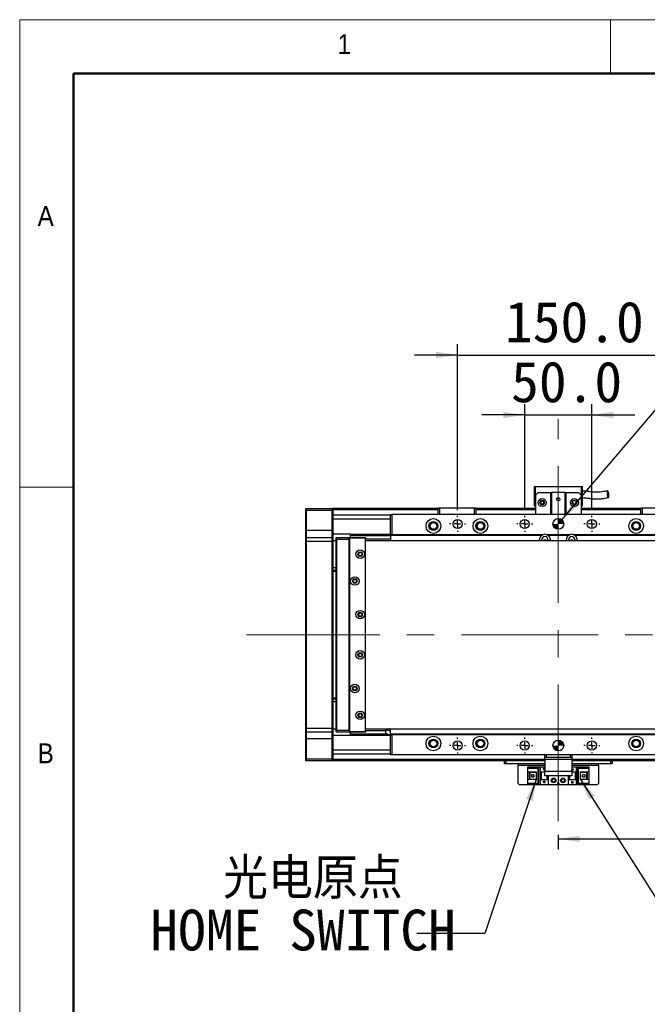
# Model space of a CAD drawing. Header units: millimetres. Extents: x 40 to 3320, y 40 to 2336.
# Tile 3 of 11: x 40 to 507, y 1603 to 2336. Entities that reach past the tile are written whole.
import ezdxf

# ---------------------------------------------------------------- set-up
doc = ezdxf.new("R2010")
doc.units = ezdxf.units.MM
doc.header["$LTSCALE"] = 8
doc.linetypes.add('CENTERX2', pattern=[20.32, 12.7, -2.54, 2.54, -2.54])
doc.layers.add('DIMNS', color=7, linetype='Continuous')
doc.styles.add('SLDTEXTSTYLE0', font='Gothic.ttf', dxfattribs={"width": 0.913})
doc.styles.add('SLDTEXTSTYLE10', font='txt')
doc.styles.add('SLDTEXTSTYLE7', font='txt')
doc.styles.add('SLDTEXTSTYLE9', font='txt', dxfattribs={"bigfont": 'bigfont'})
doc.dimstyles.new('SLDDIMSTYLE0', dxfattribs={"dimtxt": 30.4, "dimasz": 16, "dimexe": 0, "dimexo": 0.0625, "dimgap": 7.6, "dimtad": 2, "dimdec": 1, "dimrnd": 1e-09, "dimzin": 4, "dimdsep": 46, "dimtxsty": 'SLDTEXTSTYLE7', "dimsah": 1, "dimcen": 0.09, "dimadec": 0, "dimazin": 1, "dimtfac": 1, "dimtdec": 1, "dimtmove": 0, "dimatfit": 0, "dimfxl": 0, "dimfrac": 2, "dimtolj": 1, "dimtzin": 12, "dimarcsym": 0})
doc.dimstyles.new('SLDDIMSTYLE1', dxfattribs={"dimtxt": 30.4, "dimasz": 16, "dimexe": 0, "dimexo": 0.0625, "dimgap": 7.6, "dimtad": 2, "dimdec": 1, "dimrnd": 1e-09, "dimzin": 4, "dimdsep": 46, "dimtxsty": 'SLDTEXTSTYLE7', "dimsah": 1, "dimcen": 0.09, "dimadec": 0, "dimazin": 1, "dimtfac": 1, "dimtdec": 1, "dimtofl": 0, "dimtmove": 0, "dimatfit": 3, "dimfxl": 0, "dimfrac": 2, "dimtolj": 1, "dimtzin": 12, "dimarcsym": 0})
doc.dimstyles.new('SLDDIMSTYLE3', dxfattribs={"dimtxt": 0.18, "dimasz": 16, "dimexe": 0, "dimexo": 0.0625, "dimgap": 0, "dimtad": 0, "dimtih": 1, "dimtoh": 1, "dimdec": 0, "dimrnd": 1e-09, "dimzin": 0, "dimdsep": 46, "dimtxsty": 'Standard', "dimsah": 1, "dimcen": 0.09, "dimadec": 0, "dimazin": 0, "dimtfac": 16, "dimtdec": 0, "dimtofl": 0, "dimtmove": 0, "dimatfit": 3, "dimfxl": 0, "dimfrac": 2, "dimtolj": 1, "dimtzin": 0, "dimarcsym": 0})
doc.dimstyles.new('SLDDIMSTYLE5', dxfattribs={"dimtxt": 30.4, "dimasz": 16, "dimexe": 0, "dimexo": 0.0625, "dimgap": 7.6, "dimtad": 0, "dimtih": 1, "dimtoh": 1, "dimdec": 1, "dimrnd": 1e-09, "dimzin": 4, "dimdsep": 46, "dimtxsty": 'SLDTEXTSTYLE7', "dimsah": 1, "dimcen": 0, "dimadec": 0, "dimazin": 1, "dimtfac": 1, "dimtdec": 1, "dimtofl": 0, "dimtmove": 0, "dimatfit": 3, "dimfxl": 0, "dimfrac": 2, "dimtolj": 1, "dimtzin": 12, "dimarcsym": 0})

# ---------------------------------------------------------------- blocks, each defined once
blk = doc.blocks.new('_D_17')
at = {"layer": 'DIMNS'}
for p, q in [((416.06, 1970.69), (416.06, 2049.68)), ((466.06, 1970.69), (466.06, 2049.68)), ((416.06, 2041.68), (384.06, 2041.68)), ((416.06, 2041.68), (466.06, 2041.68)), ((466.06, 2041.68), (498.06, 2041.68))]:
    blk.add_line(p, q, dxfattribs=at)
for points in [[(416.06, 2041.68), (400.06, 2044.08), (400.06, 2039.28)], [(466.06, 2041.68), (482.06, 2039.28), (482.06, 2044.08)]]:
    blk.add_solid(points, dxfattribs=at)
at = {"layer": 'DIMNS', "insert": (405.91, 2081.57), "char_height": 30.4, "attachment_point": 1, "style": 'SLDTEXTSTYLE7'}
blk.add_mtext('50.0', dxfattribs=at)
blk = doc.blocks.new('_D_18')
at = {"layer": 'DIMNS'}
for p, q in [((366.06, 1970.69), (366.06, 2094.31)), ((516.06, 1970.69), (516.06, 2094.31)), ((366.06, 2086.31), (334.06, 2086.31)), ((366.06, 2086.31), (516.06, 2086.31)), ((516.06, 2086.31), (548.06, 2086.31))]:
    blk.add_line(p, q, dxfattribs=at)
for points in [[(366.06, 2086.31), (350.06, 2088.71), (350.06, 2083.91)], [(516.06, 2086.31), (532.06, 2083.91), (532.06, 2088.71)]]:
    blk.add_solid(points, dxfattribs=at)
at = {"layer": 'DIMNS', "insert": (401.32, 2126.19), "char_height": 30.4, "attachment_point": 1, "style": 'SLDTEXTSTYLE7'}
blk.add_mtext('150.0', dxfattribs=at)
blk = doc.blocks.new('SW_SYMBOL_HOLE_DEPTH')
at = {"layer": 'DIMNS', "color": 0}
for p, q in [((0, 7000), (6400, 7000)), ((3200, 7000), (3200, 600)), ((800, 4440), (3200, 600)), ((5600, 4440), (3200, 600))]:
    blk.add_line(p, q, dxfattribs=at)
blk = doc.blocks.new('_D_19')
at = {"layer": 'DIMNS'}
for p, q in [((443.66, 1963.57), (533.79, 2069.32)), ((533.79, 2069.32), (565.79, 2069.32))]:
    blk.add_line(p, q, dxfattribs=at)
blk.add_solid([(443.66, 1963.57), (455.86, 1974.19), (452.21, 1977.3)], dxfattribs=at)
at = {"layer": 'DIMNS', "xscale": 0.004985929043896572, "yscale": 0.004985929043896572, "zscale": 0.004985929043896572}
blk.add_blockref('SW_SYMBOL_HOLE_DEPTH', (784.86, 2049.19), dxfattribs=at)
at = {"layer": 'DIMNS', "char_height": 30.4, "attachment_point": 1, "style": 'SLDTEXTSTYLE7'}
for s, insert in [('2X ', (565.79, 2084.63)), ('%%c', (622.96, 2084.34)), (' 8.0H7', (669.93, 2084.63)), (' 8.0', (829.35, 2084.63))]:
    blk.add_mtext(s, dxfattribs=dict(at, insert=insert))
blk = doc.blocks.new('_D_22')
at = {"layer": 'DIMNS'}
for p, q in [((441.06, 1729.12), (441.06, 1718.02)), ((441.06, 1726.02), (2361.06, 1726.02)), ((2361.06, 1727.57), (2361.06, 1718.02))]:
    blk.add_line(p, q, dxfattribs=at)
for points in [[(441.06, 1726.02), (457.06, 1723.62), (457.06, 1728.42)], [(2361.06, 1726.02), (2345.06, 1728.42), (2345.06, 1723.62)]]:
    blk.add_solid(points, dxfattribs=at)
at = {"layer": 'DIMNS', "insert": (1292.24, 1765.91), "char_height": 30.4, "attachment_point": 1, "style": 'SLDTEXTSTYLE7'}
blk.add_mtext('1920.0', dxfattribs=at)
blk = doc.blocks.new('SW_NOTE_8')
at = {"layer": 'DIMNS', "color": 0, "char_height": 30.4, "attachment_point": 1}
for s, insert, style in [('  光电原点', (-198.35, 56.29), 'SLDTEXTSTYLE9'), ('HOME SWITCH', (-198.35, 17.89), 'SLDTEXTSTYLE10')]:
    blk.add_mtext(s, dxfattribs=dict(at, insert=insert, style=style))
blk = doc.blocks.new('SW_CENTERMARKSYMBOL_0')
at = {"layer": 'DIMNS', "color": 0}
for p, q in [((-5.08, 0), (-5.94, 0)), ((0, 0), (-2.54, 0)), ((0, 5.08), (0, 5.94)), ((0, 0), (0, 2.54)), ((0, 0), (0, -2.54)), ((0, 0), (2.54, 0)), ((5.08, 0), (5.94, 0)), ((0, -5.08), (0, -5.94))]:
    blk.add_line(p, q, dxfattribs=at)
blk = doc.blocks.new('SW_CENTERMARKSYMBOL_1')
at = {"layer": 'DIMNS', "color": 0}
for p, q in [((-5.08, 0), (-5.94, 0)), ((0, 0), (-2.54, 0)), ((0, 5.08), (0, 5.94)), ((0, 0), (0, 2.54)), ((0, 0), (0, -2.54)), ((0, 0), (2.54, 0)), ((5.08, 0), (5.94, 0)), ((0, -5.08), (0, -5.94))]:
    blk.add_line(p, q, dxfattribs=at)
blk = doc.blocks.new('SW_CENTERMARKSYMBOL_2')
at = {"layer": 'DIMNS', "color": 0}
for p, q in [((-5.08, 0), (-5.94, 0)), ((0, 0), (-2.54, 0)), ((0, 5.08), (0, 5.94)), ((0, 0), (0, 2.54)), ((0, 0), (0, -2.54)), ((0, 0), (2.54, 0)), ((5.08, 0), (5.94, 0)), ((0, -5.08), (0, -5.94))]:
    blk.add_line(p, q, dxfattribs=at)
blk = doc.blocks.new('SW_CENTERMARKSYMBOL_4')
at = {"layer": 'DIMNS', "color": 0}
for p, q in [((-5.08, 0), (-5.94, 0)), ((0, 0), (-2.54, 0)), ((0, 5.08), (0, 5.94)), ((0, 0), (0, 2.54)), ((0, 0), (0, -2.54)), ((0, 0), (2.54, 0)), ((5.08, 0), (5.94, 0)), ((0, -5.08), (0, -5.94))]:
    blk.add_line(p, q, dxfattribs=at)
blk = doc.blocks.new('SW_CENTERMARKSYMBOL_5')
at = {"layer": 'DIMNS', "color": 0}
for p, q in [((-5.08, 0), (-5.94, 0)), ((0, 0), (-2.54, 0)), ((0, 5.08), (0, 5.94)), ((0, 0), (0, 2.54)), ((0, 0), (0, -2.54)), ((0, 0), (2.54, 0)), ((5.08, 0), (5.94, 0)), ((0, -5.08), (0, -5.94))]:
    blk.add_line(p, q, dxfattribs=at)
blk = doc.blocks.new('SW_CENTERMARKSYMBOL_6')
at = {"layer": 'DIMNS', "color": 0}
for p, q in [((-5.08, 0), (-5.94, 0)), ((0, 0), (-2.54, 0)), ((0, 5.08), (0, 5.94)), ((0, 0), (0, 2.54)), ((0, 0), (0, -2.54)), ((0, 0), (2.54, 0)), ((5.08, 0), (5.94, 0)), ((0, -5.08), (0, -5.94))]:
    blk.add_line(p, q, dxfattribs=at)
blk = doc.blocks.new('SW_DOWELSYMBOL_2')
at = {"linetype": 'Continuous', "lineweight": 18}
h = blk.add_hatch(color=0, dxfattribs=at)
edge = h.paths.add_edge_path(flags=0)
edge.add_arc((0, 0), 4, 180, 270)
edge.add_line((0, -4), (0, 0))
edge.add_line((0, 0), (-4, 0))
h = blk.add_hatch(color=0, dxfattribs=at)
edge = h.paths.add_edge_path(flags=0)
edge.add_arc((0, 0), 4, 0, 90)
edge.add_line((0, 4), (0, 0))
edge.add_line((0, 0), (4, 0))
at = {"layer": 'DIMNS', "color": 0}
blk.add_circle((0, 0), 4, dxfattribs=at)
blk = doc.blocks.new('SW_DOWELSYMBOL_3')
at = {"linetype": 'Continuous', "lineweight": 18}
h = blk.add_hatch(color=0, dxfattribs=at)
edge = h.paths.add_edge_path(flags=0)
edge.add_arc((0, 0), 4, 180, 270)
edge.add_line((0, -4), (0, 0))
edge.add_line((0, 0), (-4, 0))
h = blk.add_hatch(color=0, dxfattribs=at)
edge = h.paths.add_edge_path(flags=0)
edge.add_arc((0, 0), 4, 0, 90)
edge.add_line((0, 4), (0, 0))
edge.add_line((0, 0), (4, 0))
at = {"layer": 'DIMNS', "color": 0}
blk.add_circle((0, 0), 4, dxfattribs=at)

msp = doc.modelspace()

# ---------------------------------------------------------------- linework, layer by layer
at = {"color": 7, "linetype": 'Continuous', "lineweight": 18}
for p, q in [((3320, 2336), (40, 2336)), ((40, 2336), (40, 40)), ((480, 2296), (480, 2336)), ((80, 2296), (3280, 2296)), ((80, 2296), (80, 80)), ((80, 1988), (40, 1988))]:
    msp.add_line(p, q, dxfattribs=at)
at = {"color": 7, "linetype": 'Continuous', "lineweight": 50}
for p, q in [((3280, 2296), (80, 2296)), ((80, 2296), (80, 80))]:
    msp.add_line(p, q, dxfattribs=at)
at = {"color": 7, "linetype": 'Continuous', "lineweight": 25}
for p, q in [((423.0619673, 1988.3266009), (424.0619544, 1988.3266009)), ((423.0619673, 1988.3266009), (423.0619673, 1973.926603)), ((424.0619544, 1981.9266043), (424.0619544, 1988.3266009)), ((424.0619544, 1988.3266009), (458.0619637, 1988.3266009)), ((458.0619637, 1988.3266009), (459.0619508, 1988.3266009)), ((458.0619637, 1988.3266009), (458.0619637, 1981.9266043)), ((459.0619508, 1973.926603), (459.0619508, 1988.3266009)), ((426.0619585, 1983.9266009), (424.0619544, 1981.9266043)), ((424.0619544, 1981.9266043), (424.0619544, 1967.5266064)), ((426.0619585, 1983.9266009), (435.5619554, 1983.9266009)), ((435.5619554, 1967.5266064), (435.5619554, 1983.9266009)), ((435.5619554, 1983.9266009), (436.0619489, 1983.9266009)), ((436.0619489, 1983.9266009), (436.0619489, 1967.5266064)), ((446.0619394, 1983.9266009), (436.0619489, 1983.9266009)), ((446.0619394, 1967.5266064), (446.0619394, 1983.9266009)), ((446.0619394, 1983.9266009), (446.5619628, 1983.9266009)), ((446.5619628, 1983.9266009), (446.5619628, 1967.5266064)), ((446.5619628, 1983.9266009), (456.0619597, 1983.9266009)), ((458.0619637, 1981.9266043), (456.0619597, 1983.9266009)), ((458.0619637, 1981.9266043), (458.0619637, 1967.5266064)), ((351.5619639, 1972.226604), (351.8619541, 1972.5266017)), ((352.5619511, 1972.226604), (351.5619639, 1972.226604)), ((351.5619639, 1967.5266064), (351.5619639, 1972.226604)), ((351.8619541, 1972.5266017), (352.6862268, 1972.5266017)), ((352.5619511, 1972.226604), (352.6862268, 1972.5266017)), ((378.561974, 1972.226604), (352.5619511, 1972.226604)), ((352.5619511, 1972.226604), (352.5619511, 1967.5266064)), ((352.6862268, 1972.5266017), (378.4376983, 1972.5266017)), ((378.4376983, 1972.5266017), (379.2619709, 1972.5266017)), ((378.561974, 1972.226604), (378.4376983, 1972.5266017)), ((379.5619611, 1972.226604), (378.561974, 1972.226604)), ((378.561974, 1967.5266064), (378.561974, 1972.226604)), ((379.2619709, 1972.5266017), (379.5619611, 1972.226604)), ((379.5619611, 1972.226604), (379.5619611, 1967.5266064)), ((423.0619673, 1973.926603), (424.0619544, 1973.926603)), ((458.0619637, 1973.926603), (459.0619508, 1973.926603)), ((502.561957, 1972.226604), (502.8619472, 1972.5266017)), ((503.5619442, 1972.226604), (502.561957, 1972.226604)), ((502.561957, 1967.5266064), (502.561957, 1972.226604)), ((502.8619472, 1972.5266017), (503.6862198, 1972.5266017)), ((503.5619442, 1972.226604), (503.6862198, 1972.5266017)), ((503.5619442, 1972.226604), (503.5619442, 1967.5266064)), ((529.561967, 1972.226604), (503.5619442, 1972.226604)), ((503.6862198, 1972.5266017), (529.4376914, 1972.5266017)), ((253.0619506, 1971.726603), (253.3619408, 1972.0266006)), ((253.0619506, 1970.5266051), (253.0619506, 1971.726603)), ((253.0619506, 1970.5266051), (253.3619408, 1970.5266051)), ((253.0619506, 1955.5266045), (253.0619506, 1970.5266051)), ((253.3619408, 1972.0266006), (253.3619408, 1970.5266051)), ((253.3619408, 1972.0266006), (272.7619413, 1972.0266006)), ((272.7619413, 1970.5266051), (253.3619408, 1970.5266051)), ((253.3619408, 1970.5266051), (253.3619408, 1955.5266045)), ((272.7619413, 1970.5266051), (272.7619413, 1972.0266006)), ((272.7619413, 1972.0266006), (273.0619315, 1971.726603)), ((272.7619413, 1955.5266045), (272.7619413, 1970.5266051)), ((272.7619413, 1970.5266051), (273.0619315, 1970.5266051)), ((351.5619639, 1972.0266006), (273.0619315, 1972.0266006)), ((273.0619315, 1972.0266006), (273.0619315, 1971.726603)), ((273.0619315, 1971.726603), (273.0619315, 1970.5266051)), ((273.0619315, 1971.5266071), (351.5619639, 1971.5266071)), ((273.0619315, 1970.5266051), (273.0619315, 1955.5266045)), ((316.061974, 1967.0266054), (273.0619315, 1967.0266054)), ((316.061974, 1952.5266058), (316.061974, 1967.5266064)), ((316.061974, 1967.5266064), (317.0619611, 1967.5266064)), ((317.0619611, 1967.5266064), (317.0619611, 1952.5266058)), ((565.061957, 1967.5266064), (317.0619611, 1967.5266064)), ((424.0619544, 1972.0266006), (379.5619611, 1972.0266006)), ((379.5619611, 1971.5266071), (424.0619544, 1971.5266071)), ((401.0619525, 1971.8266047), (424.0619544, 1971.8266047)), ((401.0619525, 1971.8266047), (401.0619525, 1971.6266013)), ((401.0619525, 1971.6266013), (424.0619544, 1971.6266013)), ((401.0619525, 1971.5266071), (401.0619525, 1971.6266013)), ((502.561957, 1972.0266006), (458.0619637, 1972.0266006)), ((458.0619637, 1971.8266047), (502.561957, 1971.8266047)), ((458.0619637, 1971.6266013), (502.561957, 1971.6266013)), ((458.0619637, 1971.5266071), (502.561957, 1971.5266071)), ((253.0619506, 1955.5266045), (253.3619408, 1955.5266045)), ((253.0619506, 1950.2266042), (253.0619506, 1955.5266045)), ((253.3619408, 1950.5266018), (253.0619506, 1950.2266042)), ((253.0619506, 1947.5266032), (253.0619506, 1950.2266042)), ((253.3619408, 1955.5266045), (253.3619408, 1950.5266018)), ((272.7619413, 1955.5266045), (253.3619408, 1955.5266045)), ((253.3619408, 1950.5266018), (253.3619408, 1947.5266032)), ((253.3619408, 1950.5266018), (272.7619413, 1950.5266018)), ((272.7619413, 1950.5266018), (272.7619413, 1955.5266045)), ((272.7619413, 1955.5266045), (273.0619315, 1955.5266045)), ((272.7619413, 1947.5266032), (272.7619413, 1950.5266018)), ((272.7619413, 1950.5266018), (273.0619315, 1950.2266042)), ((273.0619315, 1955.5266045), (273.0619315, 1950.2266042)), ((286.061943, 1953.0266068), (273.0619315, 1953.0266068)), ((273.0619315, 1950.2266042), (273.0619315, 1947.5266032)), ((275.5619291, 1950.2266042), (275.8619789, 1950.5266018)), ((275.5619291, 1949.0266062), (275.5619291, 1950.2266042)), ((275.8619789, 1950.5266018), (275.8619789, 1949.0266062)), ((275.8619789, 1950.5266018), (285.0619558, 1950.5266018)), ((285.0619558, 1950.5266018), (285.0619558, 1949.0266062)), ((285.0619558, 1950.5266018), (297.2619537, 1950.5266018)), ((297.2619537, 1950.2266042), (285.0619558, 1950.2266042)), ((286.061943, 1953.0266068), (286.061943, 1952.596604)), ((286.061943, 1953.0266068), (316.061974, 1953.0266068)), ((316.061974, 1952.596604), (286.061943, 1952.596604)), ((286.061943, 1952.596604), (286.061943, 1952.0225145)), ((286.061943, 1952.0225145), (286.061943, 1950.5266018)), ((286.061943, 1952.0225145), (316.061974, 1952.0225145)), ((297.2619537, 1950.5266018), (297.2619537, 1950.2266042)), ((297.5619439, 1950.2266042), (297.2619537, 1950.5266018)), ((297.2619537, 1949.8266048), (297.2619537, 1950.2266042)), ((297.5619439, 1950.2266042), (297.2619537, 1950.2266042)), ((297.5619439, 1950.2266042), (297.5619439, 1949.5266072)), ((317.0619611, 1952.5266058), (316.061974, 1952.5266058)), ((316.061974, 1952.5266058), (316.061974, 1952.0266048)), ((428.6619429, 1952.0266048), (316.061974, 1952.0266048)), ((316.061974, 1952.0266048), (316.061974, 1948.0266042)), ((429.5420949, 1952.5266058), (317.0619611, 1952.5266058)), ((449.5420758, 1952.5266058), (432.5818125, 1952.5266058)), ((448.6619536, 1952.0266048), (433.4619645, 1952.0266048)), ((565.061957, 1952.5266058), (452.5818233, 1952.5266058)), ((566.0619442, 1952.0266048), (453.4619454, 1952.0266048)), ((253.3619408, 1947.5266032), (253.0619506, 1947.5266032)), ((253.0619506, 1808.5266046), (253.0619506, 1947.5266032)), ((272.7619413, 1947.5266032), (253.3619408, 1947.5266032)), ((253.3619408, 1947.5266032), (253.3619408, 1808.5266046)), ((272.7619413, 1947.5266032), (273.0619315, 1947.5266032)), ((272.7619413, 1808.5266046), (272.7619413, 1947.5266032)), ((275.5619291, 1948.0266042), (273.0619315, 1948.0266042)), ((273.0619315, 1947.5266032), (273.0619315, 1808.5266046)), ((275.5619291, 1807.0266015), (275.5619291, 1949.0266062)), ((275.5619291, 1949.0266062), (275.8619789, 1949.0266062)), ((275.8619789, 1949.0266062), (275.8619789, 1807.0266015)), ((285.0619558, 1949.0266062), (275.8619789, 1949.0266062)), ((285.0619558, 1949.0266062), (285.0619558, 1807.0266015)), ((286.061943, 1950.0266008), (285.5619792, 1949.5266072)), ((285.5619792, 1949.5266072), (285.5619792, 1806.5266005)), ((297.0619802, 1950.0266008), (286.061943, 1950.0266008)), ((297.5619439, 1949.5266072), (297.0619802, 1950.0266008)), ((297.5619439, 1806.5266005), (297.5619439, 1949.5266072)), ((316.061974, 1949.2446921), (297.5619439, 1949.2446921)), ((2504.5619611, 1948.0266042), (297.5619439, 1948.0266042)), ((427.0619456, 1948.0266042), (427.0619456, 1948.8266028)), ((428.811938, 1948.0266042), (428.811938, 1948.8266028)), ((433.3119396, 1948.8266028), (433.3119396, 1948.0266042)), ((435.0619618, 1948.8266028), (435.0619618, 1948.0266042)), ((447.0619563, 1948.0266042), (447.0619563, 1948.8266028)), ((448.8119487, 1948.0266042), (448.8119487, 1948.8266028)), ((453.3119504, 1948.8266028), (453.3119504, 1948.0266042)), ((455.0619427, 1948.8266028), (455.0619427, 1948.0266042)), ((273.0619315, 1928.0266046), (275.5619291, 1928.0266046)), ((273.0619315, 1926.0266043), (275.5619291, 1926.0266043)), ((275.5619291, 1925.0266023), (273.0619315, 1925.0266023)), ((273.0619315, 1831.0266055), (275.5619291, 1831.0266055)), ((275.5619291, 1830.0266035), (273.0619315, 1830.0266035)), ((275.5619291, 1828.0266031), (273.0619315, 1828.0266031)), ((253.3619408, 1808.5266046), (253.0619506, 1808.5266046)), ((253.0619506, 1805.8266036), (253.0619506, 1808.5266046)), ((253.3619408, 1805.526606), (253.0619506, 1805.8266036)), ((253.0619506, 1800.5266033), (253.0619506, 1805.8266036)), ((253.3619408, 1808.5266046), (272.7619413, 1808.5266046)), ((253.3619408, 1808.5266046), (253.3619408, 1805.526606)), ((272.7619413, 1805.526606), (253.3619408, 1805.526606)), ((253.3619408, 1805.526606), (253.3619408, 1800.5266033)), ((272.7619413, 1808.5266046), (273.0619315, 1808.5266046)), ((272.7619413, 1805.526606), (272.7619413, 1808.5266046)), ((272.7619413, 1805.526606), (273.0619315, 1805.8266036)), ((272.7619413, 1800.5266033), (272.7619413, 1805.526606)), ((273.0619315, 1808.5266046), (273.0619315, 1805.8266036)), ((273.0619315, 1808.0266036), (275.5619291, 1808.0266036)), ((273.0619315, 1805.8266036), (273.0619315, 1800.5266033)), ((275.5619291, 1807.0266015), (275.8619789, 1807.0266015)), ((275.5619291, 1805.8266036), (275.5619291, 1807.0266015)), ((275.5619291, 1805.8266036), (275.8619789, 1805.526606)), ((275.8619789, 1807.0266015), (285.0619558, 1807.0266015)), ((275.8619789, 1807.0266015), (275.8619789, 1805.526606)), ((285.0619558, 1805.526606), (275.8619789, 1805.526606)), ((285.0619558, 1807.0266015), (285.0619558, 1805.526606)), ((285.0619558, 1805.8266036), (297.2619537, 1805.8266036)), ((297.2619537, 1805.526606), (285.0619558, 1805.526606)), ((285.5619792, 1806.5266005), (286.061943, 1806.026607)), ((286.061943, 1806.026607), (297.0619802, 1806.026607)), ((286.061943, 1805.526606), (286.061943, 1804.0306933)), ((313.8113622, 1804.0306933), (286.061943, 1804.0306933)), ((286.061943, 1804.0306933), (286.061943, 1803.4566037)), ((297.0619802, 1806.026607), (297.5619439, 1806.5266005)), ((297.2619537, 1805.8266036), (297.2619537, 1806.2266029)), ((297.2619537, 1805.8266036), (297.5619439, 1805.8266036)), ((297.2619537, 1805.526606), (297.5619439, 1805.8266036)), ((297.2619537, 1805.8266036), (297.2619537, 1805.526606)), ((297.5619439, 1808.0266036), (2504.5619611, 1808.0266036)), ((297.5619439, 1806.8085156), (312.6076464, 1806.8085156)), ((297.5619439, 1806.5266005), (297.5619439, 1805.8266036)), ((312.6596812, 1807.5525827), (312.461913, 1804.7244317)), ((316.061974, 1804.0266029), (316.061974, 1808.0266036)), ((566.0619442, 1804.0266029), (316.061974, 1804.0266029)), ((316.061974, 1804.0266029), (316.061974, 1803.5266019)), ((253.3619408, 1800.5266033), (253.0619506, 1800.5266033)), ((253.0619506, 1785.5266027), (253.0619506, 1800.5266033)), ((272.7619413, 1800.5266033), (253.3619408, 1800.5266033)), ((253.3619408, 1800.5266033), (253.3619408, 1785.5266027)), ((273.0619315, 1800.5266033), (272.7619413, 1800.5266033)), ((272.7619413, 1785.5266027), (272.7619413, 1800.5266033)), ((286.061943, 1803.0266009), (273.0619315, 1803.0266009)), ((273.0619315, 1800.5266033), (273.0619315, 1785.5266027)), ((314.577103, 1803.4566037), (286.061943, 1803.4566037)), ((286.061943, 1803.4566037), (286.061943, 1803.0266009)), ((316.061974, 1803.0266009), (286.061943, 1803.0266009)), ((316.061974, 1788.5266013), (316.061974, 1803.5266019)), ((316.061974, 1803.5266019), (317.0619611, 1803.5266019)), ((317.0619611, 1803.5266019), (317.0619611, 1788.5266013)), ((565.061957, 1803.5266019), (317.0619611, 1803.5266019)), ((316.061974, 1789.0266023), (273.0619315, 1789.0266023)), ((253.3619408, 1785.5266027), (253.0619506, 1785.5266027)), ((253.0619506, 1784.3266047), (253.0619506, 1785.5266027)), ((253.3619408, 1784.0266071), (253.0619506, 1784.3266047)), ((253.3619408, 1785.5266027), (272.7619413, 1785.5266027)), ((253.3619408, 1785.5266027), (253.3619408, 1784.0266071)), ((272.7619413, 1784.0266071), (253.3619408, 1784.0266071)), ((273.0619315, 1785.5266027), (272.7619413, 1785.5266027)), ((272.7619413, 1784.0266071), (272.7619413, 1785.5266027)), ((273.0619315, 1784.3266047), (272.7619413, 1784.0266071)), ((273.0619315, 1785.5266027), (273.0619315, 1784.3266047)), ((273.0619315, 1784.3266047), (273.0619315, 1784.0266071)), ((431.0619537, 1784.0266071), (273.0619315, 1784.0266071)), ((317.0619611, 1788.5266013), (316.061974, 1788.5266013)), ((565.061957, 1788.5266013), (317.0619611, 1788.5266013)), ((401.0619525, 1782.026603), (401.0619525, 1784.0266071)), ((402.0619396, 1782.026603), (401.0619525, 1782.026603)), ((402.0619396, 1784.0266071), (402.0619396, 1782.026603)), ((431.0619537, 1782.026603), (402.0619396, 1782.026603)), ((411.061943, 1782.026603), (411.061943, 1781.026601)), ((431.0619537, 1786.5266047), (431.0619537, 1788.5266013)), ((432.0619408, 1786.5266047), (431.0619537, 1786.5266047)), ((431.0619537, 1785.0266017), (431.0619537, 1786.5266047)), ((451.0619644, 1785.0266017), (431.0619537, 1785.0266017)), ((431.0619537, 1785.0266017), (431.0619537, 1776.5266068)), ((432.0619408, 1788.5266013), (432.0619408, 1786.5266047)), ((450.0619475, 1786.5266047), (432.0619408, 1786.5266047)), ((450.0619475, 1786.5266047), (450.0619475, 1788.5266013)), ((451.0619644, 1786.5266047), (450.0619475, 1786.5266047)), ((451.0619644, 1788.5266013), (451.0619644, 1786.5266047)), ((451.0619644, 1786.5266047), (451.0619644, 1785.0266017)), ((451.0619644, 1785.0266017), (451.0619644, 1776.5266068)), ((543.0619422, 1784.0266071), (451.0619644, 1784.0266071)), ((480.0619487, 1782.026603), (451.0619644, 1782.026603)), ((471.0619453, 1781.026601), (471.0619453, 1782.026603)), ((480.0619487, 1782.026603), (480.0619487, 1784.0266071)), ((481.0619656, 1782.026603), (480.0619487, 1782.026603)), ((481.0619656, 1784.0266071), (481.0619656, 1782.026603)), ((411.061943, 1767.2266058), (411.061943, 1781.026601)), ((418.3619622, 1778.9266027), (418.3619622, 1779.7266014)), ((418.3619622, 1779.7266014), (427.5619391, 1779.7266014)), ((426.6619388, 1778.9266027), (418.3619622, 1778.9266027)), ((418.3619622, 1778.9266027), (418.3619622, 1778.4266017)), ((426.1619453, 1778.4266017), (418.3619622, 1778.4266017)), ((418.3619622, 1775.8266024), (418.3619622, 1778.4266017)), ((418.3619622, 1775.8266024), (424.561948, 1775.8266024)), ((418.3619622, 1770.2266045), (418.3619622, 1775.8266024)), ((419.6619395, 1770.2266045), (419.6619395, 1775.8266024)), ((420.1619629, 1775.4766039), (420.1619629, 1775.8266024)), ((424.561948, 1775.4766039), (420.1619629, 1775.4766039)), ((420.1619629, 1770.5766029), (420.1619629, 1775.4766039)), ((424.561948, 1775.8266024), (424.561948, 1770.2266045)), ((426.1619453, 1778.4266017), (426.6619388, 1778.9266027)), ((426.1619453, 1767.6266051), (426.1619453, 1778.4266017)), ((426.6619388, 1767.1266041), (426.6619388, 1778.9266027)), ((427.5619391, 1779.7266014), (427.5619391, 1776.0266058)), ((427.5619391, 1779.7266014), (431.0619537, 1779.7266014)), ((427.5619391, 1776.0266058), (431.0619537, 1776.0266058)), ((427.5619391, 1776.0266058), (427.5619391, 1770.0266011)), ((428.0619625, 1776.0266058), (428.0619625, 1770.0266011)), ((428.3619527, 1776.0266058), (428.3619527, 1770.0266011)), ((429.96195, 1778.2266058), (430.1619534, 1778.2266058)), ((430.5619601, 1777.0266004), (429.96195, 1778.2266058)), ((430.1619534, 1778.6266051), (430.9619669, 1778.6266051)), ((430.1619534, 1778.2266058), (430.1619534, 1778.6266051)), ((431.0619537, 1778.0266024), (430.5619601, 1777.0266004)), ((430.9619669, 1778.6266051), (430.9619669, 1778.2266058)), ((430.9619669, 1778.2266058), (431.0619537, 1778.2266058)), ((431.0619537, 1776.5266068), (451.0619644, 1776.5266068)), ((431.0619537, 1773.0266071), (431.0619537, 1776.5266068)), ((451.0619644, 1779.7266014), (454.5619492, 1779.7266014)), ((451.0619644, 1777.6266031), (451.561958, 1778.6266051)), ((451.1619512, 1777.4266071), (451.0619644, 1777.4266071)), ((451.0619644, 1776.5266068), (451.0619644, 1773.0266071)), ((451.0619644, 1776.0266058), (454.5619492, 1776.0266058)), ((451.1619512, 1777.0266004), (451.1619512, 1777.4266071)), ((451.9619648, 1777.0266004), (451.1619512, 1777.0266004)), ((451.561958, 1778.6266051), (452.1619383, 1777.4266071)), ((451.9619648, 1777.4266071), (451.9619648, 1777.0266004)), ((452.1619383, 1777.4266071), (451.9619648, 1777.4266071)), ((453.7619654, 1770.0266011), (453.7619654, 1776.0266058)), ((454.0619556, 1770.0266011), (454.0619556, 1776.0266058)), ((454.5619492, 1776.0266058), (454.5619492, 1779.7266014)), ((454.5619492, 1779.7266014), (463.7619559, 1779.7266014)), ((454.5619492, 1770.0266011), (454.5619492, 1776.0266058)), ((463.7619559, 1778.9266027), (455.4619495, 1778.9266027)), ((455.4619495, 1778.9266027), (455.9619431, 1778.4266017)), ((455.4619495, 1778.9266027), (455.4619495, 1767.1266041)), ((455.9619431, 1778.4266017), (455.9619431, 1767.6266051)), ((463.7619559, 1778.4266017), (455.9619431, 1778.4266017)), ((457.5619403, 1775.8266024), (463.7619559, 1775.8266024)), ((457.5619403, 1770.2266045), (457.5619403, 1775.8266024)), ((461.9619552, 1775.4766039), (457.5619403, 1775.4766039)), ((461.9619552, 1775.8266024), (461.9619552, 1775.4766039)), ((461.9619552, 1775.4766039), (461.9619552, 1770.5766029)), ((462.4619488, 1775.8266024), (462.4619488, 1770.2266045)), ((463.7619559, 1779.7266014), (463.7619559, 1778.9266027)), ((463.7619559, 1778.4266017), (463.7619559, 1778.9266027)), ((463.7619559, 1778.4266017), (463.7619559, 1775.8266024)), ((463.7619559, 1775.8266024), (463.7619559, 1770.2266045)), ((471.0619453, 1781.026601), (471.0619453, 1767.2266058)), ((411.061943, 1767.2266058), (412.0619599, 1766.2266038)), ((424.561948, 1770.2266045), (418.3619622, 1770.2266045)), ((418.3619622, 1767.6266051), (418.3619622, 1770.2266045)), ((418.3619622, 1767.6266051), (426.1619453, 1767.6266051)), ((418.3619622, 1767.6266051), (418.3619622, 1767.1266041)), ((418.3619622, 1767.1266041), (426.6619388, 1767.1266041)), ((418.3619622, 1766.3266055), (418.3619622, 1767.1266041)), ((420.1619629, 1770.2266045), (420.1619629, 1770.5766029)), ((420.1619629, 1770.5766029), (424.561948, 1770.5766029)), ((421.1219553, 1773.8266058), (421.1219553, 1772.2266011)), ((422.9619507, 1773.8266058), (421.1219553, 1773.8266058)), ((421.1219553, 1772.2266011), (422.9619507, 1772.2266011)), ((422.9619507, 1773.8266058), (422.9619507, 1772.2266011)), ((426.6619388, 1767.1266041), (426.1619453, 1767.6266051)), ((427.5619391, 1770.0266011), (427.5619391, 1766.3266055)), ((433.5619513, 1770.0266011), (427.5619391, 1770.0266011)), ((429.96195, 1768.6266072), (430.1619534, 1768.6266072)), ((430.5619601, 1767.4266018), (429.96195, 1768.6266072)), ((430.1619534, 1769.0266065), (430.9619669, 1769.0266065)), ((430.1619534, 1768.6266072), (430.1619534, 1769.0266065)), ((431.1619405, 1768.6266072), (430.5619601, 1767.4266018)), ((430.9619669, 1769.0266065), (430.9619669, 1768.6266072)), ((430.9619669, 1768.6266072), (431.1619405, 1768.6266072)), ((451.0619644, 1773.0266071), (431.0619537, 1773.0266071)), ((432.7619378, 1770.0266011), (432.7619378, 1773.0266071)), ((433.0619577, 1770.0266011), (433.0619577, 1773.0266071)), ((433.5619513, 1773.0266071), (433.5619513, 1770.0266011)), ((433.5619513, 1770.0266011), (433.5619513, 1766.3266055)), ((441.0619442, 1773.0266071), (441.0619442, 1768.3266021)), ((448.5619668, 1770.0266011), (448.5619668, 1773.0266071)), ((448.5619668, 1766.3266055), (448.5619668, 1770.0266011)), ((454.5619492, 1770.0266011), (448.5619668, 1770.0266011)), ((449.0619604, 1773.0266071), (449.0619604, 1770.0266011)), ((449.3619505, 1773.0266071), (449.3619505, 1770.0266011)), ((450.9619478, 1767.8266011), (451.561958, 1769.0266065)), ((451.1619512, 1767.8266011), (450.9619478, 1767.8266011)), ((451.1619512, 1767.4266018), (451.1619512, 1767.8266011)), ((451.9619648, 1767.4266018), (451.1619512, 1767.4266018)), ((451.561958, 1769.0266065), (452.1619383, 1767.8266011)), ((451.9619648, 1767.8266011), (451.9619648, 1767.4266018)), ((452.1619383, 1767.8266011), (451.9619648, 1767.8266011)), ((454.5619492, 1766.3266055), (454.5619492, 1770.0266011)), ((455.9619431, 1767.6266051), (455.4619495, 1767.1266041)), ((455.4619495, 1767.1266041), (463.7619559, 1767.1266041)), ((455.9619431, 1767.6266051), (463.7619559, 1767.6266051)), ((457.5619403, 1770.5766029), (461.9619552, 1770.5766029)), ((463.7619559, 1770.2266045), (457.5619403, 1770.2266045)), ((461.0019628, 1773.8266058), (459.1619376, 1773.8266058)), ((459.1619376, 1772.2266011), (459.1619376, 1773.8266058)), ((459.1619376, 1772.2266011), (461.0019628, 1772.2266011)), ((461.0019628, 1772.2266011), (461.0019628, 1773.8266058)), ((461.9619552, 1770.5766029), (461.9619552, 1770.2266045)), ((463.7619559, 1770.2266045), (463.7619559, 1767.6266051)), ((463.7619559, 1767.1266041), (463.7619559, 1767.6266051)), ((463.7619559, 1767.1266041), (463.7619559, 1766.3266055)), ((470.0619582, 1766.2266038), (471.0619453, 1767.2266058)), ((470.0619582, 1766.2266038), (412.0619599, 1766.2266038)), ((427.5619391, 1766.3266055), (418.3619622, 1766.3266055)), ((433.5619513, 1766.3266055), (427.5619391, 1766.3266055)), ((439.0619401, 1766.3266055), (433.5619513, 1766.3266055)), ((448.5619668, 1766.3266055), (443.0619482, 1766.3266055)), ((454.5619492, 1766.3266055), (448.5619668, 1766.3266055)), ((463.7619559, 1766.3266055), (454.5619492, 1766.3266055))]:
    msp.add_line(p, q, dxfattribs=at)
at = {"color": 8, "linetype": 'Continuous', "lineweight": 25}
for p, q in [((351.5619639, 1971.0266061), (273.0619315, 1971.0266061)), ((424.0619544, 1971.0266061), (379.5619611, 1971.0266061)), ((502.561957, 1971.0266061), (458.0619637, 1971.0266061)), ((316.061974, 1964.0266068), (273.0619315, 1964.0266068)), ((316.061974, 1792.0266009), (273.0619315, 1792.0266009)), ((431.0619537, 1785.0266017), (273.0619315, 1785.0266017)), ((543.0619422, 1785.0266017), (451.0619644, 1785.0266017)), ((411.061943, 1781.026601), (431.0619537, 1781.026601)), ((451.0619644, 1781.026601), (471.0619453, 1781.026601))]:
    msp.add_line(p, q, dxfattribs=at)
at = {"color": 7, "linetype": 'Continuous', "lineweight": 25, "flags": 128}
for points in [[(312.461913, 1804.7244317), (312.633038, 1804.6553127), (313.1201867, 1804.4584758), (313.8493303, 1804.1638948), (314.7093658, 1803.8164146), (315.5694012, 1803.4689344), (316.061974, 1803.2699294)], [(312.6596812, 1807.5525827), (312.8255014, 1807.485602), (313.3048419, 1807.2919167), (314.0459065, 1806.9925226), (314.9682883, 1806.619852), (315.9720902, 1806.2142945), (316.061974, 1806.1779804)]]:
    msp.add_lwpolyline(points, dxfattribs=at)
at = {"color": 8, "linetype": 'Continuous', "lineweight": 25, "flags": 128}
msp.add_lwpolyline([(316.061974, 1807.739406), (315.7842759, 1807.8515894), (315.351129, 1808.0266036)], dxfattribs=at)
at = {"color": 7, "linetype": 'Continuous', "lineweight": 25}
for centre, radius in [((441.0619525, 1978.926604), 1.25), ((429.0619525, 1976.426604), 3), ((429.0619525, 1976.426604), 1.7), ((429.0619525, 1976.426604), 1.6), ((453.0619525, 1976.426604), 3), ((453.0619525, 1976.426604), 1.7), ((453.0619525, 1976.426604), 1.6), ((348.0619525, 1959.026604), 5.5), ((348.0619525, 1959.026604), 3.3), ((348.0619525, 1959.026604), 3), ((348.0619525, 1959.026604), 2.4585), ((366.0619525, 1960.526604), 3.4), ((383.0619525, 1959.026604), 5.5), ((383.0619525, 1959.026604), 3.3), ((383.0619525, 1959.026604), 3), ((383.0619525, 1959.026604), 2.4585), ((416.0619525, 1960.526604), 3.4), ((441.0619525, 1960.526604), 4), ((466.0619525, 1960.526604), 3.4), ((499.0619525, 1959.026604), 5.5), ((499.0619525, 1959.026604), 3.3), ((499.0619525, 1959.026604), 3), ((499.0619525, 1959.026604), 2.4585), ((293.5619525, 1938.026604), 3.15), ((293.5619525, 1938.026604), 1.7), ((293.5619525, 1938.026604), 1.6), ((293.5619525, 1938.026604), 1.25), ((289.5619525, 1918.026604), 3.15), ((289.5619525, 1918.026604), 1.7), ((289.5619525, 1918.026604), 1.6), ((289.5619525, 1918.026604), 1.25), ((293.5619525, 1893.026604), 3.15), ((293.5619525, 1893.026604), 1.7), ((293.5619525, 1893.026604), 1.6), ((293.5619525, 1893.026604), 1.25), ((293.5619525, 1863.026604), 3.15), ((293.5619525, 1863.026604), 1.7), ((293.5619525, 1863.026604), 1.6), ((293.5619525, 1863.026604), 1.25), ((289.5619525, 1838.026604), 3.15), ((289.5619525, 1838.026604), 1.7), ((289.5619525, 1838.026604), 1.6), ((289.5619525, 1838.026604), 1.25), ((293.5619525, 1818.026604), 3.15), ((293.5619525, 1818.026604), 1.7), ((293.5619525, 1818.026604), 1.6), ((293.5619525, 1818.026604), 1.25), ((348.0619525, 1797.026604), 5.5), ((348.0619525, 1797.026604), 3.3), ((348.0619525, 1797.026604), 3), ((348.0619525, 1797.026604), 2.4585), ((366.0619525, 1795.526604), 3.4), ((383.0619525, 1797.026604), 5.5), ((383.0619525, 1797.026604), 3.3), ((383.0619525, 1797.026604), 3), ((383.0619525, 1797.026604), 2.4585), ((416.0619525, 1795.526604), 3.4), ((441.0619525, 1795.526604), 4), ((466.0619525, 1795.526604), 3.4), ((499.0619525, 1797.026604), 5.5), ((499.0619525, 1797.026604), 3.3), ((499.0619525, 1797.026604), 3), ((499.0619525, 1797.026604), 2.4585), ((437.5619525, 1769.526604), 1.75), ((437.5619525, 1769.526604), 1.25), ((444.5619525, 1769.526604), 1.75), ((444.5619525, 1769.526604), 1.25)]:
    msp.add_circle(centre, radius, dxfattribs=at)
for centre, radius, start, end in [((431.0619525, 1948.826604), 4, 126.8698976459, 180), ((431.0619525, 1948.826604), 2.25, 0, 180), ((431.0619525, 1948.826604), 4, 67.6683549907, 112.3316450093), ((431.0619525, 1948.826604), 4, 0, 53.1301023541), ((451.0619525, 1948.826604), 4, 126.8698976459, 180), ((451.0619525, 1948.826604), 2.25, 0, 180), ((451.0619525, 1948.826604), 4, 67.6683549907, 112.3316450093), ((451.0619525, 1948.826604), 4, 0, 53.1301023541), ((431.0619525, 1946.926604), 1.65, 90, 138.1896851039), ((431.0619525, 1946.926604), 1.65, 41.8103148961, 90), ((451.0619525, 1946.926604), 1.65, 90, 138.1896851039), ((451.0619525, 1946.926604), 1.65, 41.8103148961, 90), ((315.7194069, 1806.3163806), 3.3, 148.785094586, 158.0000000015), ((315.2475899, 1805.1485925), 1.82, 210.1224828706, 285.8673084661), ((439.0619525, 1768.326604), 2, 270, 0), ((443.0619525, 1768.326604), 2, 180, 270)]:
    msp.add_arc(centre, radius, start, end, dxfattribs=at)
for points, knots in [([(477.8037373, 1985.0780584), (476.7594409, 1984.9121799), (474.9393388, 1984.6230708), (472.5608323, 1984.2522496), (470.7502916, 1984.1080025), (469.1660722, 1984.0799089), (467.3961959, 1984.159956), (465.541568, 1984.3818571), (463.6440854, 1984.667906), (462.1243322, 1984.8896138), (460.7038551, 1985.024717), (459.7600381, 1985.0772381), (459.2027779, 1985.0547747), (459.0619508, 1985.0490979)], [0, 0, 0, 0, 0.1728202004, 0.3012079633, 0.394507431, 0.4621978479, 0.5503028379, 0.6704383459, 0.7542679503, 0.8531344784, 0.912495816, 0.9778865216, 1, 1, 1, 1]), ([(459.0619508, 1980.04084), (459.4310874, 1980.0568627), (460.3186156, 1980.0953866), (461.6898801, 1979.9158926), (463.1064121, 1979.7151302), (464.3822781, 1979.5228156), (465.4824629, 1979.3756861), (466.4354116, 1979.2702325), (467.681089, 1979.1614413), (469.5097595, 1979.0841412), (472.1095049, 1979.1823748), (475.1086825, 1979.6008463), (477.2468148, 1979.9501415), (478.3745114, 1980.1343672)], [0, 0, 0, 0, 0.0561702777, 0.1350521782, 0.2093722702, 0.2758303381, 0.3326390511, 0.3788414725, 0.421680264, 0.5224866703, 0.6560409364, 0.8185886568, 1, 1, 1, 1]), ([(477.4219696, 1983.9160062), (477.4483195, 1984.1651065), (477.5010783, 1984.6638642), (477.6789111, 1985.0687523), (477.9015449, 1985.1100647), (478.1334512, 1984.8299255), (478.349381, 1984.3190428), (478.5366955, 1983.625679), (478.6769471, 1982.8184007), (478.7545121, 1981.9791331), (478.7584559, 1981.2003317), (478.6856922, 1980.5795018), (478.5444607, 1980.1886688), (478.3455124, 1980.1016766), (478.1443716, 1980.2058453), (477.9548543, 1980.5503329), (477.7849087, 1981.0812971), (477.6336398, 1981.8149063), (477.5222926, 1982.5611061), (477.4486422, 1983.1051337), (477.4203249, 1983.3640605), (477.4086562, 1983.4491098), (477.408789, 1983.4714367), (477.4074838, 1983.5456048), (477.4103307, 1983.7017344), (477.417505, 1983.8338129), (477.4219696, 1983.9160062)], [0, 0, 0, 0, 0.06481716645, 0.129779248, 0.18973192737, 0.24261852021, 0.29441309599, 0.34624322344, 0.39872417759, 0.45219958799, 0.5066009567, 0.56145224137, 0.61605164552, 0.66977189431, 0.72706875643, 0.76537681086, 0.80369108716, 0.85890888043, 0.91422882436, 0.94955433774, 0.96400152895, 0.96485078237, 0.96575866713, 0.96871012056, 0.98052811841, 1, 1, 1, 1]), ([(428.8493995, 1975.2964221), (428.7204991, 1975.3180107), (428.462075, 1975.3612925), (428.1235527, 1975.5846198), (427.8636171, 1975.9038327), (427.7149725, 1976.3064954), (427.7021639, 1976.7504573), (427.8374414, 1977.1871758), (428.0963545, 1977.5588747), (428.3403859, 1977.7218486), (428.4546677, 1977.7981706)], [0, 0, 0, 0, 0.1153507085, 0.2312591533, 0.3517805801, 0.477008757, 0.6065211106, 0.7402393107, 0.8783520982, 1, 1, 1, 1]), ([(429.0619496, 1975.276529), (429.0659628, 1975.2765441), (429.1861964, 1975.2769974), (429.4237864, 1975.3161411), (429.7396655, 1975.4755034), (429.9936086, 1975.7223141), (430.1618768, 1976.0338374), (430.2290506, 1976.381503), (430.1888632, 1976.7332948), (430.045163, 1977.0568899), (429.8111181, 1977.3225694), (429.5082246, 1977.50597), (429.1642561, 1977.5900347), (428.8109249, 1977.5671855), (428.4806664, 1977.439563), (428.2037765, 1977.2188718), (428.005811, 1976.9252973), (427.9049803, 1976.5858518), (427.9104531, 1976.2319549), (428.0215795, 1975.895369), (428.2287702, 1975.6096107), (428.5111645, 1975.3915192), (428.736654, 1975.3281212), (428.8493995, 1975.2964221)], [0, 0, 0, 0, 0.0017236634, 0.051640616, 0.1015516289, 0.1514632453, 0.2013774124, 0.2512934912, 0.3012080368, 0.3511198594, 0.4010334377, 0.4509478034, 0.5008653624, 0.5507772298, 0.6006892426, 0.6506030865, 0.7005190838, 0.7504327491, 0.8003436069, 0.8502559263, 0.9001739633, 0.9500866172, 1, 1, 1, 1]), ([(429.6692614, 1977.7981706), (429.8006706, 1977.7080467), (430.0695342, 1977.5236531), (430.3299615, 1977.0999079), (430.4366122, 1976.624373), (430.3741366, 1976.1556743), (430.1628283, 1975.7515305), (429.8380547, 1975.4571917), (429.5201068, 1975.3235203), (429.3285916, 1975.3023875), (429.2745296, 1975.2964221)], [0, 0, 0, 0, 0.1407927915, 0.288062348, 0.4304346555, 0.5679401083, 0.7005933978, 0.8284792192, 0.9515821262, 1, 1, 1, 1]), ([(452.9336099, 1975.2938963), (452.8774124, 1975.2960324), (452.6840817, 1975.3033812), (452.357995, 1975.4151014), (452.0163902, 1975.6847581), (451.7796385, 1976.0714236), (451.6866155, 1976.531731), (451.7596941, 1977.0127805), (452.0006508, 1977.4527274), (452.2721266, 1977.6931365), (452.43663, 1977.7877974), (452.4546567, 1977.7981706)], [0, 0, 0, 0, 0.0488391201, 0.1680165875, 0.2919222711, 0.4205429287, 0.5539582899, 0.6921632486, 0.834928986, 0.9819110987, 1, 1, 1, 1]), ([(452.8493885, 1975.2964221), (452.71764, 1975.3355449), (452.4720107, 1975.4084847), (452.1988935, 1975.6447546), (452.0316367, 1975.8921387), (451.931711, 1976.1600633), (451.907335, 1976.3697287), (451.9140617, 1976.5014881), (451.9163873, 1976.5272186), (451.9167993, 1976.5324884), (451.9170488, 1976.5344411), (451.9170527, 1976.535039), (451.9170527, 1976.5348937), (451.9170527, 1976.5348799)], [0, 0, 0, 0, 0.2369137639, 0.44169753, 0.6142338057, 0.7545037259, 0.9380798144, 0.9829644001, 0.9897864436, 0.9952061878, 0.9975513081, 0.9997680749, 1, 1, 1, 1]), ([(453.2745186, 1975.2964221), (453.4139893, 1975.3209903), (453.6931842, 1975.3701715), (454.0453295, 1975.6238013), (454.2958357, 1975.9697568), (454.4198734, 1976.3802236), (454.410007, 1976.8081661), (454.2700147, 1977.2107419), (454.0216058, 1977.5619029), (453.7867537, 1977.7193801), (453.6692504, 1977.7981706)], [0, 0, 0, 0, 0.12480606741, 0.24983919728, 0.37486001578, 0.499856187, 0.62484022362, 0.7498257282, 0.87483062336, 1, 1, 1, 1]), ([(428.6619429, 1952.0266048), (428.7942346, 1952.1188154), (429.0214377, 1952.2771816), (429.2880864, 1952.413637), (429.4395237, 1952.4832911), (429.5100845, 1952.5134116), (429.5393732, 1952.5254919), (429.5414085, 1952.5263249), (429.5420949, 1952.5266058)], [0, 0, 0, 0, 0.4008190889, 0.6883827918, 0.797990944, 0.9084166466, 0.9691143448, 1, 1, 1, 1]), ([(432.5818125, 1952.5266058), (432.5844715, 1952.525519), (432.5905413, 1952.5230378), (432.6482252, 1952.4989851), (432.7941395, 1952.4341336), (433.0820772, 1952.2901999), (433.3214645, 1952.1240945), (433.4619645, 1952.0266048)], [0, 0, 0, 0, 0.0601536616, 0.1373209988, 0.2750553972, 0.5745190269, 1, 1, 1, 1]), ([(448.6619536, 1952.0266048), (448.6814938, 1952.0410827), (448.8387456, 1952.1575952), (449.0703919, 1952.3014743), (449.3315442, 1952.4348781), (449.4665596, 1952.4950729), (449.530291, 1952.5218087), (449.542154, 1952.5265664), (449.5420786, 1952.5266044), (449.5420758, 1952.5266058)], [0, 0, 0, 0, 0.0606383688, 0.487992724, 0.6771647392, 0.8679497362, 0.9324227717, 0.9975115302, 1, 1, 1, 1]), ([(452.5818233, 1952.5266058), (452.5840593, 1952.5256907), (452.5892753, 1952.5235561), (452.6409602, 1952.5020165), (452.7757068, 1952.4428605), (453.0546286, 1952.303258), (453.3058581, 1952.1431155), (453.453986, 1952.0325461), (453.4619454, 1952.0266048)], [0, 0, 0, 0, 0.0553578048, 0.1291352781, 0.258709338, 0.5391441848, 0.9752367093, 1, 1, 1, 1])]:
    msp.add_open_spline(points, degree=3, knots=knots, dxfattribs=at)
at = {"layer": 'DIMNS', "linetype": 'CENTERX2', "lineweight": 18}
for p, q in [((441.0619525, 1739.280143), (441.0619525, 2038.5377199)), ((2583.9091053, 1878.026604), (208.9083232, 1878.026604))]:
    msp.add_line(p, q, dxfattribs=at)

# ---------------------------------------------------------------- block references
at = {"layer": 'DIMNS'}
for name, p in [('SW_CENTERMARKSYMBOL_0', (366.0619525, 1960.526604)), ('SW_CENTERMARKSYMBOL_1', (416.0619525, 1960.526604)), ('SW_CENTERMARKSYMBOL_2', (466.0619525, 1960.526604)), ('SW_DOWELSYMBOL_2', (441.0619525, 1960.526604)), ('SW_CENTERMARKSYMBOL_4', (366.0619525, 1795.526604)), ('SW_CENTERMARKSYMBOL_5', (416.0619525, 1795.526604)), ('SW_DOWELSYMBOL_3', (441.0619525, 1795.526604)), ('SW_CENTERMARKSYMBOL_6', (466.0619525, 1795.526604)), ('SW_NOTE_8', (335.6214371, 1655.4680331))]:
    msp.add_blockref(name, p, dxfattribs=at)

# ---------------------------------------------------------------- texts
at = {"color": 7, "linetype": 'Continuous', "lineweight": 0, "char_height": 14.8166667, "attachment_point": 1, "style": 'SLDTEXTSTYLE0'}
for s, insert in [('1', (276.6666667, 2325.1704848)), ('A', (53.3333333, 2197.1704528)), ('B', (53.3333333, 1797.1704528))]:
    msp.add_mtext(s, dxfattribs=dict(at, insert=insert))

# ---------------------------------------------------------------- dimensions: what is measured, and where the dimension line sits
at = {"layer": 'DIMNS'}
dim = msp.add_linear_dim(base=(516.0619525, 2086.3066674), p1=(366.0619525, 1960.526604), p2=(516.0619525, 1960.526604), angle=0, dimstyle='SLDDIMSTYLE0', dxfattribs=at)
dim.commit()
dim.dimension.update_dxf_attribs({"geometry": '_D_18', "text_midpoint": (449.7458766, 2086.3066674), "dimtype": 160})
dim = msp.add_diameter_dim_2p(p1=(438.4672632, 1957.4823328), p2=(443.6566418, 1963.5708752), text='2X <>H7{\\fGDT;x} 8.0\\P', dimstyle='SLDDIMSTYLE5', dxfattribs=at)
dim.commit()
dim.dimension.update_dxf_attribs({"geometry": '_D_19', "text_midpoint": (729.5751749, 2069.3190573), "dimtype": 163})
for base, p1, p2, dimstyle, picture, middle in [((466.0619525, 2041.6840914), (416.0619525, 1960.526604), (466.0619525, 1960.526604), 'SLDDIMSTYLE0', '_D_17', (443.3596892, 2041.6840914)), ((2361.0619525, 1726.0202133), (441.0619525, 1739.280143), (2361.0619525, 1737.726604), 'SLDDIMSTYLE1', '_D_22', (1351.6436051, 1726.0202133))]:
    dim = msp.add_linear_dim(base=base, p1=p1, p2=p2, dimstyle=dimstyle, dxfattribs=at)
    dim.commit()
    dim.dimension.update_dxf_attribs({"geometry": picture, "text_midpoint": middle, "dimtype": 160})

# ---------------------------------------------------------------- leaders
for points in [[(424.5619525, 1770.226604), (386.4214371, 1655.4680331), (335.6214371, 1655.4680331)], [(457.5619525, 1770.226604), (522.6038462, 1667.9064965), (573.4038462, 1667.9064965)]]:
    msp.add_leader(points, dimstyle='SLDDIMSTYLE3', dxfattribs=at)

doc.saveas('drawing.dxf')
